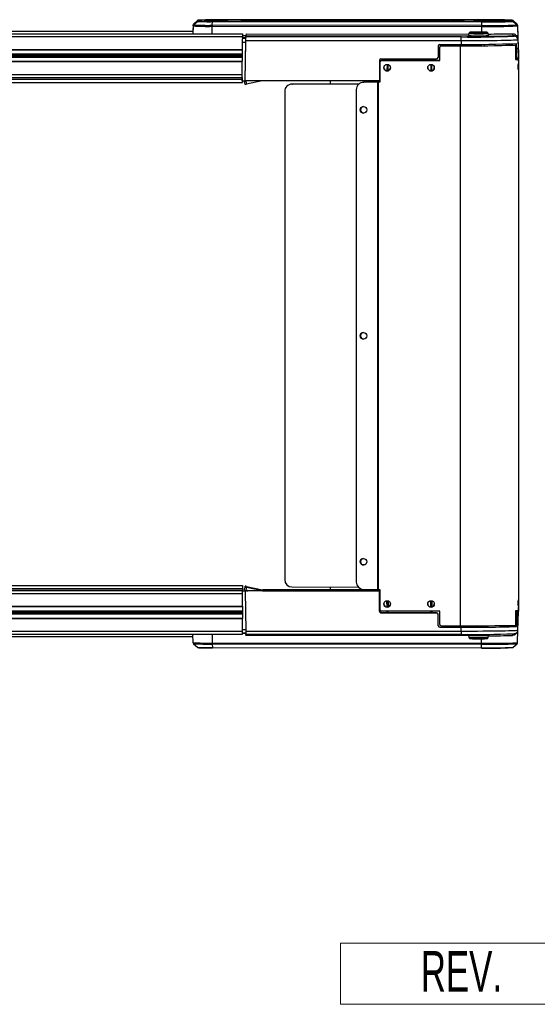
# Model space of a CAD drawing. Header units: millimetres. Extents: x 0 to 420, y 0 to 297.
# Tile 23 of 69: x 199 to 225, y 66 to 115. Entities that reach past the tile are written whole.
import ezdxf
from ezdxf.enums import TextEntityAlignment as Align

# ---------------------------------------------------------------- set-up
doc = ezdxf.new("R2010")
doc.units = ezdxf.units.MM
doc.layers.add('CARTIGLIO', color=140, linetype='Continuous')
doc.styles.add('SLDTEXTSTYLE0', font='TXT', dxfattribs={"width": 0.638298})

# ---------------------------------------------------------------- blocks, each defined once
blk = doc.blocks.new('SW_NOTE_0_27')
at = {"layer": 'CARTIGLIO', "color": 0, "insert": (2.34, 2.578), "char_height": 2, "attachment_point": 2, "style": 'SLDTEXTSTYLE0'}
blk.add_mtext('REV.', dxfattribs=at)
blk = doc.blocks.new('Cartiglio ALUSIC')
at = {"color": 161, "linetype": 'Continuous', "lineweight": 18}
for p, q in [((113.971, 150.999), (113.971, 153.999)), ((113.971, 153.999), (313.621, 153.999)), ((113.971, 150.999), (313.621, 150.999))]:
    blk.add_line(p, q, dxfattribs=at)
at = {"layer": 'CARTIGLIO', "color": 140}
blk.add_blockref('SW_NOTE_0_27', (117.568, 151.037), dxfattribs=at)
at = {"layer": 'CARTIGLIO', "color": 140, "style": 'SLDTEXTSTYLE0', "width": 0.638298}
for tag, p in [('AUTOATTR8', (219.244, 110.003)), ('AUTOATTR9', (218.122, 100.423)), ('AUTOATTR0', (249.033, 100.312))]:
    blk.add_attdef(tag, text='', height=4, dxfattribs=at).set_placement(p, align=Align.TOP_CENTER)
at = {"layer": 'CARTIGLIO', "color": 140}
for tag in ['AUTOATTR13', 'AUTOATTR12', 'AUTOATTR11', 'AUTOATTR10', 'AUTOATTR7', 'AUTOATTR6', 'AUTOATTR5', 'AUTOATTR4', 'AUTOATTR3', 'AUTOATTR2', 'AUTOATTR1']:
    blk.add_attdef(tag, (0, 0), '', height=4, dxfattribs=at)

msp = doc.modelspace()

# ---------------------------------------------------------------- linework, layer by layer
at = {"color": 7, "linetype": 'Continuous', "lineweight": 25}
for p, q in [((207.94271, 114.21545), (207.9295, 113.83706)), ((207.94271, 114.25401), (207.93205, 113.94879)), ((207.94271, 114.21545), (207.94271, 114.25401)), ((207.96543, 114.30386), (208.15326, 114.47899)), ((207.96543, 114.2653), (208.15326, 114.44043)), ((207.9656, 114.30417), (207.96543, 114.30386)), ((207.96543, 114.30386), (207.96543, 114.2653)), ((208.1534, 114.47924), (207.9656, 114.30417)), ((208.15326, 114.47899), (208.1534, 114.47924)), ((208.15326, 114.44043), (208.15326, 114.47899)), ((208.20254, 114.49866), (208.20208, 114.49821)), ((208.20208, 114.49821), (208.20208, 114.45966)), ((208.20254, 114.45921), (208.20208, 114.45966)), ((208.88155, 113.83706), (208.8821, 114.19833)), ((208.8821, 114.19833), (222.09309, 114.18826)), ((208.88309, 114.24857), (208.89129, 114.42697)), ((222.09408, 114.2385), (208.88309, 114.24857)), ((208.89129, 114.42697), (222.10228, 114.41691)), ((222.10441, 114.52088), (208.89342, 114.51082)), ((222.10441, 114.43699), (208.89342, 114.44705)), ((210.32589, 114.46373), (210.32589, 114.49414)), ((210.76595, 114.50216), (219.4798, 114.5088)), ((210.76595, 114.45571), (219.4798, 114.44907)), ((219.48273, 114.46053), (211.95926, 114.4548)), ((219.48291, 114.44907), (219.48273, 114.46053)), ((221.74014, 114.46836), (221.74014, 114.48951)), ((221.74014, 114.46836), (221.75299, 114.46719)), ((221.75221, 114.46735), (221.75015, 114.46747)), ((221.91898, 114.49263), (223.60582, 114.49263)), ((221.91898, 114.49263), (221.91898, 114.46524)), ((221.91898, 114.46524), (223.60582, 114.46524)), ((222.09309, 114.18826), (222.09267, 113.9096)), ((222.10228, 114.41691), (222.09408, 114.2385)), ((223.60582, 114.4958), (223.59987, 114.49808)), ((223.60582, 114.46207), (223.60469, 114.46107)), ((223.60582, 114.49263), (223.60582, 114.4958)), ((223.60582, 114.49263), (223.60582, 114.46524)), ((223.60582, 114.46524), (223.60582, 114.46207)), ((223.65436, 114.47708), (223.65464, 114.47657)), ((223.84218, 114.30199), (223.65438, 114.47706)), ((223.65464, 114.47657), (223.84247, 114.30144)), ((223.65464, 114.47657), (223.65464, 114.47341)), ((223.65464, 114.47341), (223.84247, 114.29817)), ((223.65464, 114.44284), (223.65464, 114.44601)), ((223.65464, 114.44601), (223.84247, 114.27098)), ((223.65464, 114.44284), (223.84247, 114.26771)), ((223.84247, 114.30144), (223.84218, 114.30199)), ((223.84247, 114.29817), (223.84247, 114.30144)), ((223.84247, 114.27098), (223.84247, 114.26771)), ((223.86519, 114.2516), (223.86519, 114.24832)), ((223.86519, 114.2516), (223.88769, 113.60744)), ((223.86519, 114.24832), (223.90424, 113.12954)), ((223.86519, 114.21787), (223.86519, 114.22114)), ((223.86519, 114.22114), (223.90424, 113.10372)), ((223.86519, 114.21787), (223.88769, 113.57371)), ((176.73228, 113.83706), (210.37465, 113.83706)), ((176.73228, 113.6939), (210.37465, 113.6939)), ((207.93257, 113.94879), (183.16803, 113.94879)), ((210.37465, 113.83706), (210.37465, 113.6939)), ((210.37465, 113.65671), (210.37525, 113.72542)), ((210.37528, 113.72542), (210.37465, 113.72542)), ((210.37465, 113.6939), (210.37465, 113.59094)), ((210.37465, 113.6526), (210.53593, 113.65248)), ((210.37465, 113.6448), (210.3759, 113.6448)), ((210.3759, 113.63231), (210.37465, 113.63231)), ((210.37526, 113.72292), (210.37528, 113.72542)), ((210.53714, 113.7228), (210.37526, 113.72292)), ((210.37558, 113.63231), (210.3759, 113.6448)), ((210.3759, 113.63231), (210.3759, 113.6448)), ((210.53593, 113.60352), (210.53593, 113.65248)), ((210.53899, 113.82896), (210.53714, 113.7228)), ((210.53718, 113.72348), (210.53718, 113.67388)), ((221.44636, 113.71517), (210.53718, 113.72348)), ((221.09347, 113.67388), (210.53718, 113.67388)), ((210.53899, 113.82896), (221.4747, 113.82063)), ((221.09347, 113.49808), (221.09347, 113.67388)), ((221.3918, 113.68871), (221.39234, 113.6877)), ((221.4788, 113.84388), (221.4618, 113.74746)), ((221.5498, 113.90265), (221.55011, 113.90345)), ((222.35466, 113.90347), (222.35555, 113.903)), ((222.35555, 113.903), (222.35486, 113.90259)), ((222.44305, 113.74746), (222.42604, 113.84388)), ((222.51254, 113.68771), (222.51354, 113.68829)), ((222.51354, 113.68829), (222.51285, 113.68878)), ((223.70885, 113.71952), (223.69971, 113.71571)), ((223.70885, 113.72956), (223.70885, 113.71952)), ((223.8878, 113.62805), (223.88277, 113.65484)), ((223.88769, 113.63429), (223.88569, 113.65546)), ((223.88769, 113.63429), (223.88769, 113.60744)), ((223.88769, 113.63429), (223.91915, 112.73344)), ((210.35654, 111.52375), (210.37315, 113.42772)), ((210.37315, 113.42772), (210.53292, 113.42772)), ((210.53593, 113.60352), (210.37465, 113.60352)), ((210.4997, 111.5225), (210.53417, 113.49808)), ((210.4997, 111.52375), (210.53292, 113.42772)), ((210.53417, 113.49808), (221.09347, 113.49808)), ((219.97823, 113.24244), (219.96819, 112.66704)), ((220.04979, 113.3128), (221.09347, 113.3128)), ((220.05062, 113.16929), (220.05062, 113.1702)), ((220.05062, 112.52517), (220.05062, 113.16929)), ((220.1222, 113.24176), (220.1222, 113.24085)), ((220.1222, 113.24085), (221.05273, 113.24085)), ((220.22292, 113.24176), (220.22541, 113.3128)), ((220.22293, 113.24185), (221.05273, 113.24185)), ((221.05273, 113.24185), (221.05273, 113.24085)), ((221.05273, 113.24085), (221.05273, 84.75654)), ((221.09347, 113.49808), (221.09347, 113.3128)), ((221.6661, 113.31384), (221.6661, 113.24304)), ((222.23874, 113.24644), (222.23874, 113.31708)), ((223.3302, 113.26222), (223.32775, 113.33221)), ((223.47271, 113.26604), (223.47028, 113.33583)), ((223.54169, 113.33794), (223.54413, 113.2683)), ((223.60348, 113.34), (223.60469, 113.27047)), ((223.71377, 113.27529), (223.76808, 113.27498)), ((223.78993, 112.56048), (223.78993, 113.2046)), ((223.88769, 113.54685), (223.88769, 113.57371)), ((223.88769, 113.54685), (223.91915, 112.646)), ((176.73228, 113.06042), (210.36992, 113.06042)), ((176.73228, 113.04253), (210.3696, 113.04253)), ((176.73228, 112.84235), (210.36786, 112.84235)), ((176.73228, 112.82971), (210.36774, 112.82971)), ((176.73228, 112.77601), (210.36727, 112.77601)), ((176.73228, 112.75072), (210.36705, 112.75072)), ((176.73228, 112.69703), (210.36659, 112.69703)), ((176.73228, 112.68439), (210.36648, 112.68439)), ((223.90424, 113.12954), (223.90334, 113.12971)), ((223.90792, 112.99943), (223.90907, 112.9889)), ((223.90907, 112.9889), (223.90907, 112.96808)), ((223.91915, 112.73344), (223.91915, 112.70361)), ((223.91915, 112.67582), (223.91915, 112.70361)), ((223.91915, 112.646), (223.91915, 112.67582)), ((176.73228, 112.48421), (210.36473, 112.48421)), ((176.73228, 112.46631), (210.36474, 112.46631)), ((217.09376, 112.52569), (217.08501, 111.5225)), ((217.11586, 112.4536), (217.11586, 112.4546)), ((217.11586, 112.4536), (217.11586, 111.45164)), ((217.16534, 112.59668), (219.89662, 112.59668)), ((217.18744, 112.52617), (217.18744, 112.52517)), ((220.05062, 112.52617), (217.18744, 112.52617)), ((217.18744, 112.52517), (220.05062, 112.52517)), ((217.46511, 112.32812), (217.46, 112.00788)), ((217.4694, 112.59668), (217.46827, 112.52617)), ((217.48807, 112.59668), (217.48807, 112.52617)), ((217.48807, 112.32772), (217.48807, 112.00793)), ((217.50787, 112.52617), (217.50674, 112.59668)), ((217.51606, 112.01295), (217.5111, 112.32397)), ((219.6125, 112.32812), (219.60739, 112.00788)), ((219.61679, 112.59668), (219.61566, 112.52617)), ((219.63546, 112.59668), (219.63546, 112.52617)), ((219.63546, 112.32772), (219.63546, 112.00793)), ((219.65526, 112.52617), (219.65413, 112.59668)), ((219.66345, 112.01295), (219.65848, 112.32397)), ((223.78993, 112.63442), (223.84028, 112.63442)), ((223.85855, 112.63584), (223.85801, 112.57409)), ((223.85829, 112.60613), (223.91792, 112.60613)), ((223.91591, 112.60325), (223.85865, 112.60325)), ((223.85865, 112.57514), (223.85865, 112.60325)), ((223.91591, 112.57514), (223.85865, 112.57514)), ((223.91591, 112.49141), (223.91792, 112.60613)), ((223.91591, 112.57514), (223.91591, 112.60325)), ((223.91591, 112.57514), (223.91591, 112.33732)), ((223.91591, 112.33732), (223.91591, 112.09727)), ((176.73228, 111.83284), (210.35921, 111.83284)), ((223.91591, 112.09727), (223.91591, 86.00007)), ((176.73228, 111.68968), (210.35794, 111.68968)), ((176.73228, 111.60941), (210.35692, 111.60941)), ((176.73228, 111.59714), (210.35673, 111.59714)), ((176.73228, 111.43915), (210.37465, 111.43915)), ((210.35654, 111.55623), (210.3577, 111.68968)), ((210.35768, 111.68968), (210.35654, 111.55947)), ((210.35654, 111.55947), (210.35654, 111.57873)), ((210.35657, 111.55947), (210.35654, 111.55947)), ((210.35654, 111.52375), (210.35654, 111.55623)), ((210.35654, 111.52375), (210.4997, 111.52375)), ((210.37465, 111.43915), (210.37465, 111.52375)), ((210.46287, 111.48526), (210.46287, 111.52375)), ((210.49264, 111.34525), (210.46287, 111.48526)), ((210.4997, 111.52375), (210.4997, 111.5225)), ((217.08501, 111.5225), (210.4997, 111.5225)), ((210.64398, 111.5225), (210.53289, 111.49889)), ((210.53289, 111.49889), (210.56265, 111.35888)), ((211.33254, 111.5225), (210.56265, 111.35888)), ((212.78117, 111.35906), (212.75631, 111.3566)), ((212.78117, 111.35906), (212.81642, 111.36075)), ((212.81642, 111.36075), (212.79156, 111.35829)), ((216.05549, 111.34824), (212.79156, 111.35829)), ((216.05799, 111.35077), (212.81642, 111.36075)), ((214.66943, 111.5225), (214.66943, 111.35504)), ((216.28091, 111.45311), (216.27097, 111.45212)), ((216.28091, 111.45311), (216.31616, 111.45479)), ((216.31616, 111.45479), (216.30622, 111.45381)), ((216.99387, 111.45169), (216.30622, 111.45381)), ((217.00381, 111.45268), (216.31616, 111.45479)), ((216.60207, 111.45391), (216.60207, 111.5225)), ((217.00381, 111.45268), (216.99387, 111.45169)), ((216.99387, 111.45169), (216.99387, 86.54581)), ((217.02867, 111.45264), (217.02867, 111.45164)), ((217.11586, 111.45264), (217.02867, 111.45264)), ((217.02867, 111.45164), (217.02867, 86.54576)), ((217.11586, 111.45164), (217.02867, 111.45164)), ((217.11586, 111.52437), (217.08503, 111.52437)), ((212.4391, 111.00153), (212.4391, 87.02604)), ((215.95376, 111.09705), (215.95376, 86.90686)), ((176.73228, 86.74421), (210.37465, 86.74421)), ((176.73228, 86.58622), (210.37465, 86.58622)), ((176.73228, 86.57395), (210.37465, 86.57395)), ((210.37465, 86.74421), (210.37465, 86.58622)), ((210.37465, 86.58622), (210.37465, 86.57395)), ((210.37465, 86.57395), (210.37465, 86.50721)), ((210.49264, 86.70944), (210.46287, 86.56943)), ((210.46287, 86.52196), (210.49264, 86.66197)), ((210.46287, 86.52196), (210.46287, 86.56943)), ((210.49264, 86.66197), (210.49264, 86.70944)), ((210.56265, 86.64584), (210.53289, 86.50583)), ((210.56265, 86.69581), (211.34769, 86.52897)), ((211.34769, 86.479), (210.56265, 86.64584)), ((212.79156, 86.66711), (216.05354, 86.65707)), ((214.66943, 86.66133), (214.66943, 86.52962)), ((176.73228, 86.49368), (210.37465, 86.49368)), ((176.73228, 86.35052), (210.37465, 86.35052)), ((210.35654, 86.49368), (210.35654, 86.50658)), ((210.39233, 86.51046), (210.37465, 86.51046)), ((210.37465, 86.50721), (210.39233, 86.50721)), ((210.37465, 86.35052), (210.37465, 86.49368)), ((210.37465, 86.47473), (210.4997, 86.47473)), ((210.37465, 85.71705), (210.37465, 86.35052)), ((210.39227, 86.50721), (210.39233, 86.51046)), ((210.39233, 86.50721), (210.39233, 86.51046)), ((210.4997, 86.47473), (210.4997, 86.47348)), ((217.08501, 86.47348), (210.4997, 86.47348)), ((210.4997, 86.47348), (210.53417, 84.5003)), ((210.66866, 86.47698), (210.53289, 86.50583)), ((210.55697, 86.47823), (210.55697, 86.50072)), ((210.55863, 86.47796), (210.55784, 86.50053)), ((216.8204, 86.47698), (210.62851, 86.47698)), ((211.34769, 86.479), (211.34726, 86.47698)), ((211.34769, 86.52897), (211.34769, 86.479)), ((211.35353, 86.52807), (217.11586, 86.52807)), ((211.35865, 86.52782), (211.35865, 86.47785)), ((217.11586, 86.52782), (211.35865, 86.52782)), ((211.35865, 86.47785), (216.6765, 86.47785)), ((211.35865, 86.47698), (211.35865, 86.47785)), ((215.31654, 86.53157), (217.11586, 86.53157)), ((216.30622, 86.54793), (216.99387, 86.54581)), ((216.60207, 86.53157), (216.60207, 86.54702)), ((216.6765, 86.47698), (216.6765, 86.47785)), ((216.70181, 86.47803), (216.7987, 86.47972)), ((216.70181, 86.47803), (216.70181, 86.47698)), ((216.7987, 86.47972), (217.11586, 86.47972)), ((216.7987, 86.47698), (216.7987, 86.47972)), ((216.90607, 86.47848), (216.8204, 86.47698)), ((217.11586, 86.47848), (216.90607, 86.47848)), ((217.02867, 86.54576), (217.11586, 86.54576)), ((217.11586, 86.47535), (217.08501, 86.47535)), ((217.08501, 86.47535), (217.08501, 86.47348)), ((217.09376, 85.47261), (217.08501, 86.47535)), ((217.09376, 85.4715), (217.08501, 86.47348)), ((217.11586, 86.54576), (217.11586, 85.5438)), ((176.73228, 85.71705), (210.37465, 85.71705)), ((176.73228, 85.69915), (210.36331, 85.69915)), ((210.36316, 85.71705), (210.36834, 85.12294)), ((217.46513, 85.67027), (217.46002, 85.99051)), ((217.48807, 85.67068), (217.48807, 85.99046)), ((217.51604, 85.98545), (217.51108, 85.67443)), ((219.61252, 85.67027), (219.6074, 85.99051)), ((219.63546, 85.67068), (219.63546, 85.99046)), ((219.66343, 85.98545), (219.65847, 85.67443)), ((223.91591, 86.00007), (223.91591, 85.76002)), ((223.91591, 85.76002), (223.91591, 85.5222)), ((223.91591, 85.69195), (223.91792, 85.57723)), ((223.91792, 85.55194), (223.91591, 85.66669)), ((176.73228, 85.49898), (210.36506, 85.49898)), ((176.73228, 85.48633), (210.36517, 85.48633)), ((176.73228, 85.43264), (210.36564, 85.43264)), ((176.73228, 85.40735), (210.36586, 85.40735)), ((176.73228, 85.35365), (210.36633, 85.35365)), ((176.73228, 85.34101), (210.36644, 85.34101)), ((176.73228, 85.14083), (210.36819, 85.14083)), ((176.73228, 85.12294), (210.37465, 85.12294)), ((210.37465, 84.48946), (210.37465, 85.12294)), ((217.09376, 85.4715), (217.09376, 85.47261)), ((217.16534, 85.40166), (217.16534, 85.4006)), ((217.46942, 85.40166), (217.16534, 85.40166)), ((217.16534, 85.4006), (219.89662, 85.4006)), ((220.05062, 85.47223), (217.18744, 85.47223)), ((217.46942, 85.40166), (217.46829, 85.47223)), ((217.48807, 85.40198), (217.46942, 85.40166)), ((217.48807, 85.40198), (217.48807, 85.47223)), ((217.50673, 85.40166), (217.48807, 85.40198)), ((217.50785, 85.47223), (217.50673, 85.40166)), ((219.6168, 85.40166), (217.50673, 85.40166)), ((219.6168, 85.40166), (219.61568, 85.47223)), ((219.63546, 85.40198), (219.6168, 85.40166)), ((219.63546, 85.40198), (219.63546, 85.47223)), ((219.65411, 85.40166), (219.63546, 85.40198)), ((219.65524, 85.47223), (219.65411, 85.40166)), ((219.89662, 85.40166), (219.65411, 85.40166)), ((219.89662, 85.4006), (219.89662, 85.40166)), ((219.96819, 85.33133), (219.96819, 85.33033)), ((219.97823, 84.75619), (219.96819, 85.33133)), ((219.97823, 84.75563), (219.96819, 85.33033)), ((220.05062, 84.82811), (220.05062, 85.47223)), ((223.78993, 84.86342), (223.78993, 85.50754)), ((223.78993, 85.43835), (223.84028, 85.43835)), ((223.85579, 85.44894), (223.85427, 85.44892)), ((223.85865, 85.45117), (223.85812, 85.51221)), ((223.85865, 85.47333), (223.85831, 85.51223)), ((223.85832, 85.51223), (223.85865, 85.47398)), ((223.85865, 85.47398), (223.85864, 85.47398)), ((223.85865, 85.47975), (223.85865, 85.47398)), ((223.91915, 85.47975), (223.85865, 85.47975)), ((223.85865, 85.47333), (223.85865, 85.45117)), ((223.88769, 84.54907), (223.91915, 85.44992)), ((223.91591, 85.55194), (223.91792, 85.55194)), ((223.9186, 85.53834), (223.91915, 85.53736)), ((223.91915, 85.53736), (223.91915, 85.50754)), ((223.91915, 85.50754), (223.91915, 85.47975)), ((223.91915, 85.44992), (223.91915, 85.47975)), ((219.97823, 84.75563), (219.97823, 84.75619)), ((220.04979, 84.68586), (220.04979, 84.68535)), ((220.04979, 84.68586), (220.22542, 84.68586)), ((220.04979, 84.68535), (221.09347, 84.68535)), ((220.1222, 84.75654), (221.05273, 84.75654)), ((220.22296, 84.75654), (220.22542, 84.68586)), ((220.22548, 84.68885), (220.22311, 84.75654)), ((221.48464, 84.70797), (220.22453, 84.71597)), ((220.22467, 84.71198), (221.41129, 84.70444)), ((220.22542, 84.68586), (220.22542, 84.68885)), ((220.22542, 84.68885), (221.09347, 84.68885)), ((221.09347, 84.5003), (221.09347, 84.68535)), ((221.45815, 84.703), (221.45791, 84.6893)), ((221.6661, 84.7577), (221.6661, 84.70221)), ((222.23874, 84.70221), (222.23874, 84.76103)), ((222.44682, 84.69548), (222.44669, 84.703)), ((223.32551, 84.71096), (223.32779, 84.77617)), ((223.47116, 84.77976), (223.46892, 84.71578)), ((223.46934, 84.7158), (223.47158, 84.77977)), ((223.54323, 84.78186), (223.54103, 84.71892)), ((223.60327, 84.72237), (223.60435, 84.78384)), ((223.6033, 84.72238), (223.60438, 84.78384)), ((223.81148, 84.72244), (223.60434, 84.72244)), ((176.73228, 84.48946), (210.37465, 84.48946)), ((176.73228, 84.3463), (210.37465, 84.3463)), ((183.16803, 84.23457), (207.93205, 84.23457)), ((207.94271, 83.92935), (207.92815, 84.3463)), ((208.88144, 84.3463), (208.8821, 83.91222)), ((210.37465, 84.57308), (210.53289, 84.57308)), ((210.37465, 84.3463), (210.37465, 84.48946)), ((210.53587, 84.40352), (210.37465, 84.40352)), ((210.37525, 84.38579), (210.37465, 84.38579)), ((210.37528, 84.38228), (210.37465, 84.38228)), ((210.37526, 84.38478), (210.37528, 84.38228)), ((210.5362, 84.38466), (210.37526, 84.38478)), ((210.53417, 84.5003), (221.09347, 84.5003)), ((221.09347, 84.33074), (210.53718, 84.33074)), ((221.46457, 84.27029), (210.53899, 84.27861)), ((221.09347, 84.5003), (221.09347, 84.33074)), ((221.4618, 84.28599), (221.4788, 84.18957)), ((222.42604, 84.18957), (222.44305, 84.28599)), ((223.86519, 83.93176), (223.88675, 84.54898)), ((207.9656, 83.87919), (207.96543, 83.87951)), ((207.9656, 83.87919), (208.1534, 83.70412)), ((208.8821, 83.91222), (222.09309, 83.90216)), ((222.09408, 83.85271), (208.88309, 83.86278)), ((208.88309, 83.86278), (208.89129, 83.69092)), ((208.89129, 83.69092), (222.10228, 83.68085)), ((222.10441, 83.66248), (208.89342, 83.67254)), ((222.09309, 83.90216), (222.09276, 84.12386)), ((222.10228, 83.68085), (222.09408, 83.85271)), ((223.65438, 83.7063), (223.84218, 83.88137))]:
    msp.add_line(p, q, dxfattribs=at)
at = {"color": 7, "linetype": 'Continuous', "lineweight": 25, "flags": 128}
for points in [[(209.65542, 114.47928), (209.65576, 114.47893), (209.65574, 114.47884)], [(221.26076, 114.48154), (221.26727, 114.47893), (221.26622, 114.47788)], [(222.51285, 113.68878), (222.50042, 113.6904), (222.49406, 113.69085)], [(221.09347, 113.49808), (221.36735, 113.49832), (221.63859, 113.49902), (221.90459, 113.50018), (222.16277, 113.50179), (222.41066, 113.50384), (222.64586, 113.5063), (222.8661, 113.50915), (223.06928, 113.51236), (223.25343, 113.51591), (223.41678, 113.51975), (223.55775, 113.52386), (223.67499, 113.52819), (223.76737, 113.53269), (223.834, 113.53733), (223.87424, 113.54207), (223.88769, 113.54685)], [(223.84028, 112.63442), (223.82612, 112.98666), (223.81148, 113.34989)], [(211.85971, 86.49846), (211.87243, 86.49699), (211.90946, 86.49565), (211.96751, 86.49456), (212.04142, 86.49381), (212.12463, 86.49348), (212.20974, 86.49359), (212.28919, 86.49414), (212.35591, 86.49506), (212.40399, 86.4963), (212.42915, 86.49772), (212.42915, 86.49921), (212.40399, 86.50063), (212.35591, 86.50186), (212.28919, 86.50279), (212.20974, 86.50333), (212.12463, 86.50345), (212.04142, 86.50311), (211.96751, 86.50237), (211.90946, 86.50128), (211.87243, 86.49994), (211.85971, 86.49846)], [(223.84028, 85.43835), (223.82612, 85.0859), (223.81148, 84.72244)], [(222.23874, 84.71003), (222.30242, 84.70909), (222.37342, 84.70752), (222.42176, 84.70571), (222.44485, 84.70375), (222.44142, 84.70175), (222.41168, 84.69981), (222.35722, 84.69805), (222.28097, 84.69656), (222.18704, 84.69541), (222.08048, 84.69467), (221.96703, 84.69438), (221.85279, 84.69455), (221.74392, 84.69518), (221.64626, 84.69623), (221.56509, 84.69764), (221.50476, 84.69934), (221.46853, 84.70124), (221.45834, 84.70324), (221.45834, 84.70324)], [(221.6661, 84.70379), (221.66252, 84.703), (221.6754, 84.70151), (221.7129, 84.70015), (221.77167, 84.69905), (221.84651, 84.69829), (221.93076, 84.69796), (222.01693, 84.69807), (222.09737, 84.69862), (222.16493, 84.69956), (222.21361, 84.70081), (222.23908, 84.70225), (222.23908, 84.70376), (222.23874, 84.70379)], [(221.09347, 84.5003), (221.36735, 84.50054), (221.63859, 84.50124), (221.90459, 84.5024), (222.16277, 84.50401), (222.41066, 84.50606), (222.64586, 84.50852), (222.8661, 84.51137), (223.06928, 84.51458), (223.25343, 84.51813), (223.41678, 84.52197), (223.55775, 84.52608), (223.67499, 84.5304), (223.76737, 84.53491), (223.834, 84.53955), (223.87424, 84.54429), (223.88769, 84.54907)]]:
    msp.add_lwpolyline(points, dxfattribs=at)
at = {"color": 7, "linetype": 'Continuous', "lineweight": 25}
for centre, radius in [((217.47376, 112.16731), 0.16105), ((219.62115, 112.16731), 0.16105), ((216.30471, 110.09293), 0.16011), ((216.30471, 98.99979), 0.16011), ((216.30471, 87.90665), 0.16011), ((217.47376, 85.83006), 0.16105), ((219.62115, 85.83006), 0.16105)]:
    msp.add_circle(centre, radius, dxfattribs=at)
for centre, radius, start, end in [((208.01423, 114.25151), 0.07156, 132.994544, 177.99887), ((208.01423, 114.21296), 0.07156, 132.994544, 177.99887), ((208.66423, 128.0196), 13.82299, 267.007982, 270.903128), ((208.6507, 126.67759), 12.4312, 266.839949, 271.071161), ((208.20208, 114.42663), 0.07159, 89.999336, 132.994712), ((208.20208, 114.38807), 0.07159, 89.999336, 132.994712), ((208.7121, 124.84603), 10.42059, 266.925844, 270.985266), ((208.73022, 104.14509), 10.36701, 89.098032, 92.917626), ((208.73022, 124.81278), 10.36701, 267.082374, 270.901968), ((209.07191, 101.12644), 13.36559, 87.497776, 92.536278), ((209.06919, 127.59902), 13.13329, 267.43069, 272.559742), ((210.08492, 114.19973), 1.20281, 177.673086, 180.066914), ((208.96606, 114.4292), 0.0748, 166.189793, 181.702342), ((210.46414, 112.83475), 1.66514, 89.978646, 94.762526), ((210.32589, 114.42255), 0.07158, 31.291172, 90.001934), ((210.37506, 114.79614), 0.33603, 261.585414, 270.026069), ((210.32589, 114.39214), 0.07159, 67.741482, 90.000121), ((210.7225, 127.9322), 13.47656, 268.523358, 270.184707), ((210.76134, 95.16259), 19.33957, 89.986358, 90.878684), ((210.52261, 114.46363), 0.24637, 358.157807, 8.997451), ((219.9278, 85.58638), 28.92589, 87.358755, 90.887424), ((219.22957, 114.46937), 0.25332, 358.00224, 8.955272), ((219.91832, 142.65387), 28.20821, 269.109246, 272.73885), ((219.59163, 36.67442), 77.7862, 89.2912027, 90.0802095), ((221.74014, 114.41793), 0.07158, 42.337996, 90.001174), ((223.29591, 114.18967), 1.20281, 177.673086, 180.066914), ((222.56116, 139.22151), 25.03762, 268.928822, 272.985486), ((222.53195, 140.36932), 26.13449, 269.039993, 272.874315), ((222.17705, 114.41913), 0.0748, 166.189793, 181.702342), ((222.50148, 136.9942), 22.58083, 268.987035, 272.927273), ((222.46969, 89.42728), 25.09626, 87.418869, 90.83398), ((222.48151, 137.68486), 23.25093, 269.0707, 272.768863), ((223.60582, 114.42421), 0.07159, 47.005288, 90.000664), ((223.60582, 114.42105), 0.07159, 47.005288, 90.000664), ((223.60582, 114.39365), 0.07159, 47.005288, 90.000664), ((223.60582, 114.39048), 0.07159, 47.005288, 90.000664), ((223.95045, 114.1662), 0.42647, 133.917803, 136.967686), ((224.02465, 114.10402), 0.26624, 133.178694, 137.461651), ((223.79367, 114.2491), 0.07156, 2.00113, 47.005456), ((223.79367, 114.24583), 0.07156, 2.00113, 47.005456), ((223.79367, 114.21864), 0.07156, 2.00113, 47.005456), ((223.79367, 114.21537), 0.07156, 2.00113, 47.005456), ((223.85978, 114.20048), 0.04815, 83.545564, 91.337216), ((221.70972, 156.48789), 42.81845, 269.175356, 272.663788), ((221.4284, 113.45843), 0.23317, 91.365049, 99.031081), ((221.95229, 126.93103), 13.25516, 267.578895, 272.422426), ((221.95275, 123.98093), 10.24523, 267.253307, 272.742985), ((221.95216, 123.72713), 9.8946, 267.257936, 272.745141), ((221.953, 123.2027), 9.30879, 267.517525, 272.474257), ((221.9526, 104.41466), 9.49732, 87.573701, 92.428893), ((222.4267, 165.6437), 51.82323, 269.997297, 271.317072), ((222.39001, 173.54517), 59.83015, 270.0667963, 271.2630792), ((223.71862, 113.82993), 0.10085, 177.597727, 264.439324), ((223.70886, 113.54059), 0.17894, 2.004563, 90.004159), ((220.12219, 113.16928), 0.07157, 89.995637, 179.995636), ((221.45522, 187.11258), 73.87182, 269.6878233, 271.7520283), ((221.46344, 188.61915), 75.37941, 269.6878233, 271.7520283), ((221.57464, 177.66034), 64.34934, 269.5715659, 271.9920525), ((217.18743, 112.45459), 0.07157, 89.995637, 179.995636), ((217.18743, 112.45359), 0.07157, 89.995637, 179.995636), ((223.80295, 112.99724), 0.43696, 268.292489, 284.981952), ((223.79512, 112.75583), 0.19153, 268.446926, 289.370032), ((223.84794, 112.8568), 0.2225, 268.024788, 288.665521), ((217.47376, 112.16834), 0.16105, 180.007023, 359.992977), ((219.62114, 112.16834), 0.16105, 180.007023, 359.992977), ((210.30015, 112.50774), 1.03535, 279.042573, 282.990725), ((210.32991, 112.36773), 1.03535, 279.042573, 282.990725), ((212.79299, 111.00438), 0.35391, 90.232073, 180.462384), ((216.30765, 111.09991), 0.35391, 90.232073, 180.462384), ((217.02857, 122.7797), 11.32806, 269.824501, 270.00053), ((217.0286, 119.54411), 8.09147, 269.824501, 270.00053), ((216.31706, 110.09666), 0.15951, 97.829053, 180.425646), ((216.31739, 110.09385), 0.15984, 179.417852, 273.464576), ((216.31706, 99.00353), 0.15951, 97.829053, 180.425646), ((216.31739, 99.00072), 0.15984, 179.417852, 273.464576), ((216.31706, 87.91039), 0.15951, 97.829053, 180.425646), ((216.31739, 87.90758), 0.15984, 179.417852, 273.464576), ((210.32991, 85.68696), 1.03535, 77.009275, 80.957427), ((210.76622, 87.68955), 1.06337, 255.091265, 258.963322), ((212.79555, 87.02355), 0.35647, 179.600639, 269.35761), ((216.31021, 86.90437), 0.35647, 179.600639, 269.35761), ((210.73646, 87.54954), 1.06337, 255.091265, 258.963322), ((211.35865, 86.58055), 0.05273, 258.001799, 270.000016), ((211.35865, 86.53058), 0.05273, 258.001799, 270.000016), ((216.67805, 88.01446), 1.53661, 269.942353, 270.886018), ((217.02857, 97.87382), 11.32806, 269.824501, 270.00053), ((217.47376, 85.83109), 0.16105, 180.007023, 359.992977), ((219.62114, 85.83109), 0.16105, 180.007023, 359.992977), ((217.16534, 85.47324), 0.07158, 180.5, 270), ((217.18743, 85.5438), 0.07157, 180.004364, 270.004363), ((219.89662, 85.33008), 0.07158, 1, 90), ((223.80295, 85.9443), 0.43696, 268.292489, 284.981952), ((223.76344, 85.91134), 0.47175, 273.218955, 281.101508), ((223.84794, 85.66072), 0.2225, 268.024788, 288.665521), ((223.85522, 85.45262), 0.00372, 278.729071, 336.967963), ((220.04979, 84.75744), 0.07158, 181, 270), ((220.12219, 84.82812), 0.07157, 180.004364, 270.004363), ((221.4888, 158.11594), 73.36069, 269.659419, 271.7804326), ((221.57464, 149.03289), 64.34934, 269.5715659, 271.9920525), ((221.53688, 145.40527), 60.71804, 269.5815801, 271.9513128), ((221.79373, 73.95182), 10.75897, 90.679652, 91.216475), ((221.59521, 137.54737), 53.21899, 269.459813, 272.239117), ((221.95227, 94.55936), 10.28506, 267.266656, 272.735073), ((221.95269, 94.11639), 9.93811, 267.266877, 272.730045), ((222.37625, 140.60606), 56.33593, 270.065095, 271.262872), ((223.73007, 84.28276), 0.11221, 131.127326, 179.461824), ((208.66423, 97.73349), 13.82299, 267.007982, 270.903128), ((208.65398, 96.70464), 12.84391, 266.927724, 271.02214), ((208.7147, 94.44805), 10.75858, 267.009383, 270.940481), ((208.73022, 94.03827), 10.36701, 267.082374, 270.901968), ((210.02748, 83.91044), 1.14537, 179.910967, 182.385232), ((208.9463, 83.68798), 0.05509, 176.944643, 196.275401), ((221.95091, 93.80773), 9.68621, 267.634934, 272.387623), ((222.56116, 108.9354), 25.03762, 268.928822, 272.985486), ((223.23847, 83.90038), 1.14537, 179.910967, 182.385232), ((222.52675, 110.83374), 26.9845, 269.081297, 272.794023), ((222.15729, 83.67792), 0.05509, 176.944643, 196.275401), ((222.49711, 106.94292), 23.26541, 269.027587, 272.851177), ((222.47008, 108.69496), 25.03516, 269.163087, 272.587036)]:
    msp.add_arc(centre, radius, start, end, dxfattribs=at)
for centre, major_axis, ratio, start_param, end_param in [((221.9192, 114.48951), (0.17906, 0), 0.01745239, 1.57201467, 3.14159302), ((221.9192, 114.46836), (0.17906, 0), 0.01745239, 3.14159228, 3.40562989), ((221.9192, 114.46836), (0.17906, 0), 0.01745239, 3.40562989, 4.71117063), ((210.37528, 113.72417), (0.00062, 0.07158), 0.00015244, 1.58823421, 3.12412395), ((210.53406, 113.49496), (0.00312, 0.17895), 0.00030454, 4.72984759, 6.26573733), ((210.53718, 113.72404), (0.00125, 0.07158), 0.00030484, 1.58823808, 3.12412782), ((210.53905, 113.83083), (0.00187, 0.10737), 0.00030484, 1.58823808, 3.12412783), ((210.37309, 113.4246), (0.00156, 0.17895), 0.00015229, 4.7298436, 5.90563143), ((210.53281, 113.4246), (0.00312, 0.17895), 0.00030454, 4.72984759, 6.26573733), ((220.04979, 113.24119), (0, 0.07161), 0.99954306, 0, 1.55334303), ((219.89662, 112.66829), (0, 0.07161), 0.99954306, 3.14159265, 4.69493569), ((223.90407, 113.13204), (-0.005, 0.14316), 0.00060871, 3.15902469, 4.69491443), ((223.90407, 113.11121), (-0.005, 0.14316), 0.00060871, 1.62313495, 3.15902469), ((217.16534, 112.52507), (0, 0.07161), 0.99954306, 0, 1.56206968), ((221.91325, 76.52396), (1.78277, 144.45626), 0.01068927, 4.9647305, 4.96524738), ((221.86554, 61.03178), (1.68789, 136.66534), 0.01068927, 5.09921913, 5.09979047), ((223.91791, 112.60426), (0.00125, 0.07158), 0.00030454, 0.96495682, 1.5446217), ((210.62859, 86.47823), (0.07162, 0), 0.01745239, 3.14159228, 4.71117063), ((217.16534, 85.47213), (0.07158, 0), 0.99923824, 3.1503193, 4.71238898), ((219.89662, 85.32908), (0.07158, 0), 0.99923824, 0.01745329, 1.57079633), ((221.91325, 121.60556), (-1.78334, 144.39403), 0.01068927, 4.45915731, 4.45962546), ((221.86554, 137.03718), (-1.68735, 136.72424), 0.01068927, 4.32536076, 4.32585846), ((223.85802, 85.55132), (-0.00062, 0.07158), 0.00015229, 3.15904462, 4.13475609), ((223.91791, 85.5791), (-0.00125, 0.07158), 0.00030454, 1.59697095, 3.15904063), ((223.91791, 85.55132), (-0.00125, 0.07158), 0.00030454, 3.15904063, 4.72111031), ((220.04979, 84.75688), (0.07158, 0), 0.99923824, 3.15904595, 4.71238898), ((221.86832, 80.73269), (0.21728, 18.19329), 0.02840749, 1.35105479, 1.35191373), ((210.37528, 84.38103), (-0.00062, 0.07158), 0.00015244, 4.76476404, 5.03196946), ((210.53406, 84.50967), (-0.00312, 0.17895), 0.00030454, 1.62315089, 3.15904063), ((210.53905, 84.27299), (-0.00187, 0.10737), 0.00030482, 4.76475993, 5.2802876)]:
    msp.add_ellipse(centre, major_axis=major_axis, ratio=ratio, start_param=start_param, end_param=end_param, dxfattribs=at)
for points, knots in [([(207.96707, 114.30492), (207.96583, 114.30399), (207.95892, 114.29882), (207.94836, 114.2826), (207.94301, 114.26435), (207.94272, 114.25356), (207.94267, 114.25151)], [0, 0, 0, 0, 0.085350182, 0.477703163, 0.900795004, 1, 1, 1, 1]), ([(208.17806, 114.49435), (208.17471, 114.49294), (208.16728, 114.48982), (208.15515, 114.48234), (208.14986, 114.4749), (208.14833, 114.47274)], [0, 0, 0, 0, 0.36728642, 0.81642817, 1, 1, 1, 1]), ([(210.37955, 114.4601), (210.36919, 114.46043), (210.35087, 114.46103), (210.33904, 114.46214), (210.34037, 114.46192), (210.3407, 114.46186)], [0, 0, 0, 0, 0.49413233, 0.87404559, 1, 1, 1, 1]), ([(223.65373, 114.47697), (223.65171, 114.47895), (223.64565, 114.4849), (223.63561, 114.48991), (223.6249, 114.49428), (223.61818, 114.4959), (223.61459, 114.49648), (223.61343, 114.49667)], [0, 0, 0, 0, 0.08886462, 0.26651412, 0.47613818, 0.83024133, 1, 1, 1, 1]), ([(223.86524, 114.2491), (223.86407, 114.25883), (223.86197, 114.27634), (223.84992, 114.29497), (223.84249, 114.30123), (223.83978, 114.30352)], [0, 0, 0, 0, 0.44231444, 0.79657895, 1, 1, 1, 1]), ([(221.46131, 113.74756), (221.46129, 113.74652), (221.46115, 113.73766), (221.45366, 113.72342), (221.44194, 113.70831), (221.43051, 113.69959), (221.42471, 113.69689), (221.42285, 113.69601)], [0, 0, 0, 0, 0.04452358, 0.38078713, 0.65555482, 0.88907056, 1, 1, 1, 1]), ([(221.52862, 113.90011), (221.52834, 113.90004), (221.5255, 113.89931), (221.51528, 113.89516), (221.50051, 113.88515), (221.48563, 113.86772), (221.48124, 113.8524), (221.47893, 113.84431)], [0, 0, 0, 0, 0.01831728, 0.18571569, 0.42453595, 0.6962862, 1, 1, 1, 1]), ([(222.42713, 113.83143), (222.42618, 113.84032), (222.42446, 113.85634), (222.41303, 113.87552), (222.40023, 113.88823), (222.38779, 113.89588), (222.37793, 113.89977), (222.37387, 113.90082), (222.3722, 113.90126)], [0, 0, 0, 0, 0.26013278, 0.46874807, 0.64374941, 0.7929894, 0.91442787, 1, 1, 1, 1]), ([(222.48542, 113.69428), (222.48517, 113.69437), (222.48194, 113.69553), (222.47097, 113.70153), (222.45647, 113.71487), (222.44434, 113.73562), (222.44275, 113.75179), (222.44196, 113.75986)], [0, 0, 0, 0, 0.0148667, 0.19351472, 0.44282327, 0.72198093, 1, 1, 1, 1]), ([(223.61787, 113.83416), (223.64819, 113.83173), (223.70892, 113.82686), (223.79195, 113.77985), (223.85859, 113.70431), (223.88367, 113.62634), (223.88736, 113.58247), (223.88768, 113.57398), (223.88769, 113.57371)], [0, 0, 0, 0, 0.179577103, 0.359614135, 0.645346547, 0.931501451, 0.997784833, 1, 1, 1, 1]), ([(223.88769, 113.57371), (223.88768, 113.57388), (223.88749, 113.57902), (223.88509, 113.60554), (223.86875, 113.65277), (223.82468, 113.69792), (223.76999, 113.72615), (223.72922, 113.72843), (223.70885, 113.72956)], [0, 0, 0, 0, 0.00228694, 0.06909679, 0.35699152, 0.64470303, 0.8224597, 1, 1, 1, 1]), ([(223.78993, 113.2046), (223.78937, 113.21429), (223.78832, 113.23248), (223.78373, 113.25528), (223.77678, 113.27032), (223.77109, 113.27336), (223.76808, 113.27498)], [0, 0, 0, 0, 0.26791797, 0.50290739, 0.73630079, 1, 1, 1, 1]), ([(223.91388, 112.05439), (223.91286, 112.05718), (223.91096, 112.0624), (223.90753, 112.09102), (223.90528, 112.12184), (223.90386, 112.14949), (223.90297, 112.18004), (223.90269, 112.2123), (223.90296, 112.24467), (223.90384, 112.27551), (223.90526, 112.30379), (223.90753, 112.3359), (223.91094, 112.36704), (223.91285, 112.3732), (223.91386, 112.37644)], [0, 0, 0, 0, 0.13339157, 0.24917048, 0.3133152, 0.37469721, 0.43601395, 0.49997115, 0.56370773, 0.62493612, 0.68638534, 0.75075628, 0.86932298, 1, 1, 1, 1]), ([(223.91386, 112.37644), (223.91448, 112.3734), (223.91573, 112.36737), (223.91585, 112.3473), (223.91591, 112.33732)], [0, 0, 0, 0, 0.5025423, 1, 1, 1, 1]), ([(223.91591, 112.09727), (223.91585, 112.08663), (223.91573, 112.06547), (223.91449, 112.05806), (223.91388, 112.05438)], [0, 0, 0, 0, 0.50258036, 1, 1, 1, 1]), ([(223.91388, 85.71714), (223.91286, 85.71993), (223.91096, 85.72514), (223.90753, 85.75377), (223.90528, 85.78459), (223.90386, 85.81224), (223.90297, 85.84278), (223.90269, 85.87505), (223.90296, 85.90742), (223.90384, 85.93826), (223.90526, 85.96654), (223.90753, 85.99865), (223.91094, 86.02978), (223.91285, 86.03595), (223.91386, 86.03918)], [0, 0, 0, 0, 0.13339157, 0.24917048, 0.3133152, 0.37469721, 0.43601395, 0.49997115, 0.56370773, 0.62493612, 0.68638534, 0.75075628, 0.86932298, 1, 1, 1, 1]), ([(223.91386, 86.03918), (223.91448, 86.03615), (223.91573, 86.03012), (223.91585, 86.01005), (223.91591, 86.00007)], [0, 0, 0, 0, 0.5025423, 1, 1, 1, 1]), ([(223.91591, 85.76002), (223.91585, 85.74938), (223.91573, 85.72821), (223.91449, 85.72081), (223.91388, 85.71713)], [0, 0, 0, 0, 0.50258036, 1, 1, 1, 1]), ([(221.41129, 84.70444), (221.41209, 84.70444), (221.41611, 84.70441), (221.42622, 84.70433), (221.44082, 84.70412), (221.45359, 84.70378), (221.45828, 84.70346), (221.45833, 84.70328), (221.45834, 84.70324)], [0, 0, 0, 0, 0.02891816, 0.14487462, 0.37867251, 0.6483323, 0.91807664, 1, 1, 1, 1]), ([(221.56531, 84.70836), (221.55968, 84.70826), (221.5484, 84.70806), (221.52541, 84.7079), (221.50329, 84.70787), (221.49009, 84.70794), (221.48464, 84.70797)], [0, 0, 0, 0, 0.27012616, 0.54025055, 0.81039332, 1, 1, 1, 1]), ([(223.76808, 84.79066), (223.77113, 84.79273), (223.77687, 84.79662), (223.78385, 84.81246), (223.78843, 84.83565), (223.78941, 84.8538), (223.78993, 84.86342)], [0, 0, 0, 0, 0.2679569, 0.50296413, 0.73634408, 1, 1, 1, 1]), ([(221.41743, 84.33993), (221.42007, 84.33886), (221.42702, 84.33606), (221.4415, 84.32586), (221.45564, 84.30859), (221.45967, 84.29317), (221.46174, 84.28523)], [0, 0, 0, 0, 0.14996898, 0.39469847, 0.68815296, 1, 1, 1, 1]), ([(221.47898, 84.18868), (221.47898, 84.18864), (221.47903, 84.18066), (221.48614, 84.16701), (221.49776, 84.1511), (221.5108, 84.14099), (221.52241, 84.13526), (221.53098, 84.13249), (221.53596, 84.13134), (221.53786, 84.13104), (221.53852, 84.13093)], [0, 0, 0, 0, 0.00100388, 0.23545771, 0.42621101, 0.58893189, 0.72554686, 0.83502765, 0.9433291, 1, 1, 1, 1]), ([(222.36972, 84.1316), (222.37188, 84.1321), (222.37641, 84.13313), (222.38882, 84.1379), (222.40447, 84.1482), (222.41913, 84.16618), (222.42633, 84.18578), (222.42694, 84.19813), (222.42713, 84.20202)], [0, 0, 0, 0, 0.116908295, 0.245049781, 0.4278682, 0.652975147, 0.89050855, 1, 1, 1, 1]), ([(222.44196, 84.27359), (222.4429, 84.28239), (222.44459, 84.29833), (222.45599, 84.31745), (222.46849, 84.32988), (222.47978, 84.33689), (222.48492, 84.33891), (222.48679, 84.33965)], [0, 0, 0, 0, 0.29486161, 0.53415693, 0.73452876, 0.90350177, 1, 1, 1, 1]), ([(223.85878, 84.46007), (223.85679, 84.45281), (223.84442, 84.4077), (223.79123, 84.35113), (223.70965, 84.29687), (223.64871, 84.2882), (223.61787, 84.28381)], [0, 0, 0, 0, 0.07882007, 0.48956653, 0.74169814, 1, 1, 1, 1]), ([(223.69232, 84.37033), (223.70077, 84.37111), (223.71749, 84.37267), (223.73704, 84.37615), (223.76074, 84.38229), (223.78752, 84.39277), (223.82118, 84.41321), (223.85534, 84.44813), (223.88222, 84.49722), (223.8859, 84.53556), (223.8878, 84.55531)], [0, 0, 0, 0, 0.20847322, 0.41247269, 0.52749598, 0.61383603, 0.69890663, 0.7925617, 0.89317426, 1, 1, 1, 1]), ([(207.94267, 83.93185), (207.94383, 83.92218), (207.94586, 83.90533), (207.95694, 83.88732), (207.96447, 83.88077), (207.96704, 83.87854)], [0, 0, 0, 0, 0.46983218, 0.81924671, 1, 1, 1, 1]), ([(208.15506, 83.70318), (208.15618, 83.70203), (208.16085, 83.69718), (208.16983, 83.69237), (208.17554, 83.69006), (208.17807, 83.68904)], [0, 0, 0, 0, 0.148978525, 0.62351373, 1, 1, 1, 1]), ([(223.61375, 83.68674), (223.61438, 83.68682), (223.61876, 83.68742), (223.62599, 83.68951), (223.64291, 83.69626), (223.65099, 83.70397), (223.65363, 83.70648)], [0, 0, 0, 0, 0.09256646, 0.639186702, 0.882053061, 1, 1, 1, 1]), ([(223.83985, 83.87938), (223.84002, 83.8795), (223.8449, 83.8828), (223.85642, 83.897), (223.86434, 83.91691), (223.86503, 83.93019), (223.86524, 83.93426)], [0, 0, 0, 0, 0.01396343, 0.39800288, 0.81579541, 1, 1, 1, 1])]:
    msp.add_open_spline(points, degree=3, knots=knots, dxfattribs=at)

# ---------------------------------------------------------------- block references
at = {"color": 7, "linetype": 'Continuous'}
msp.add_blockref('Cartiglio ALUSIC', (101.2063, -84.82804), dxfattribs=at)

doc.saveas('drawing.dxf')
